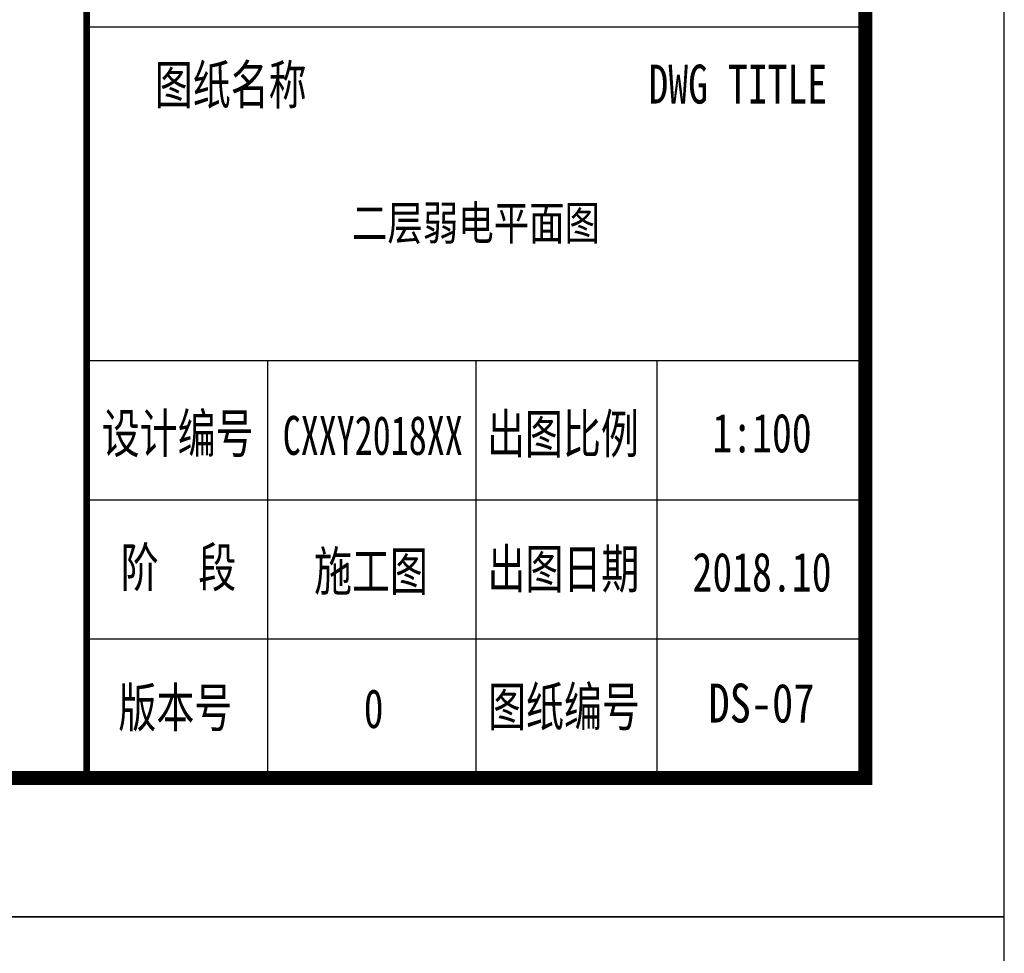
# Model space of a CAD drawing. Extents: x 427948 to 764348, y 274849 to 601549.
# Tile 135 of 212: x 757266 to 764348, y 452788 to 459501. Entities that reach past the tile are written whole.
import ezdxf
from ezdxf.enums import TextEntityAlignment as Align

# ---------------------------------------------------------------- set-up
doc = ezdxf.new("R2010")
doc.units = 0
doc.header["$LTSCALE"] = 1000
doc.header["$MEASUREMENT"] = 0
doc.layers.get('0').update_dxf_attribs({"linetype": 'CONTINUOUS'})
doc.layers.add('PUB_TITLE', color=4, linetype='CONTINUOUS')
doc.layers.add('TK', color=7, linetype='CONTINUOUS')
doc.styles.add('-宋体', font='txt', dxfattribs={"width": 0.8})
doc.styles.add('TKHZ1', font='txt', dxfattribs={"width": 0.8})

# ---------------------------------------------------------------- blocks, each defined once
blk = doc.blocks.new('24')
at = {"color": 4}
for p, q in [((-1110888.9, 145318.9), (-1110888.9, 202718.9)), ((-1110888.9, 147726.2), (-1110888.9, 147726.2)), ((-1116546.9, 145318.9), (-1110888.9, 145318.9))]:
    blk.add_line(p, q, dxfattribs=at)
at = {"layer": 'PUB_TITLE'}
for p, q in [((-1110888.9, 145318.9), (-1110888.9, 202718.9)), ((-1116488.9, 150718.9), (-1110888.9, 150718.9)), ((-1116488.9, 148318.9), (-1110888.9, 148318.9)), ((-1115188.9, 148318.9), (-1115188.9, 145318.9)), ((-1113688.9, 148318.9), (-1113688.9, 145318.9)), ((-1112388.9, 148318.9), (-1112388.9, 145318.9)), ((-1116488.9, 147318.9), (-1110888.9, 147318.9)), ((-1116488.9, 146318.9), (-1110888.9, 146318.9))]:
    blk.add_line(p, q, dxfattribs=at)
at = {"layer": 'PUB_TITLE', "linetype": 'Continuous'}
blk.add_lwpolyline([(-1193988.9, 144318.9), (-1109888.9, 144318.9), (-1109888.9, 203718.9), (-1193988.9, 203718.9)], close=True, dxfattribs=at)
at = {"layer": 'PUB_TITLE', "linetype": 'Continuous', "const_width": 100}
blk.add_lwpolyline([(-1191488.9, 145318.9), (-1110888.9, 145318.9), (-1110888.9, 202718.9), (-1191488.9, 202718.9)], close=True, dxfattribs=at)
at = {"layer": 'PUB_TITLE', "linetype": 'Continuous', "const_width": 80}
blk.add_lwpolyline([(-1110888.9, 145318.9), (-1110888.9, 202718.9)], dxfattribs=at)
at = {"layer": 'PUB_TITLE', "const_width": 50}
blk.add_lwpolyline([(-1116488.9, 145318.9), (-1116488.9, 202718.9)], dxfattribs=at)
at = {"layer": 'TK', "style": '-宋体', "width": 0.75}
for s, p in [('图纸名称', (-1115998.6, 150162.6)), ('DWG TITLE', (-1112448.3, 150167.5, 0)), ('设计编号', (-1116380.2, 147656.3, 0)), ('出图比例', (-1113609.5, 147653.2, 0)), ('阶  段', (-1116244.3, 146692.8, 0)), ('施工图', (-1114853.9, 146665.5, 0)), ('出图日期', (-1113606, 146682, 0)), ('版本号', (-1116260.6, 145684.9, 0)), ('0', (-1114496.3, 145677.5, 0)), ('图纸编号', (-1113602.1, 145691.4, 0))]:
    blk.add_text(s, height=280, dxfattribs=at).set_placement(p)
at = {"layer": 'TK', "style": '-宋体'}
for s, width, p in [('1:100', 0.75, (-1111631.4, 147659.1)), ('CXXY2018XX', 0.68, (-1114431.4, 147641.5)), ('2018.10', 0.75, (-1111631.4, 146659.1))]:
    blk.add_text(s, height=280, dxfattribs=dict(at, width=width)).set_placement(p, align=Align.CENTER)

msp = doc.modelspace()

# ---------------------------------------------------------------- block references
for p in [(1874236.9, 308730.5), (1874236.9, 249330.5)]:
    msp.add_blockref('24', p)

# ---------------------------------------------------------------- texts
at = {"style": 'TKHZ1', "width": 0.8}
msp.add_text('二层弱电平面图', height=245, dxfattribs=at).set_placement((760548, 457917.2), align=Align.CENTER)
at = {"layer": 'TK', "style": 'TKHZ1', "width": 0.8}
msp.add_text('DS-07', height=280, dxfattribs=at).set_placement((762601.6, 454447.6), align=Align.CENTER)

doc.saveas('drawing.dxf')
